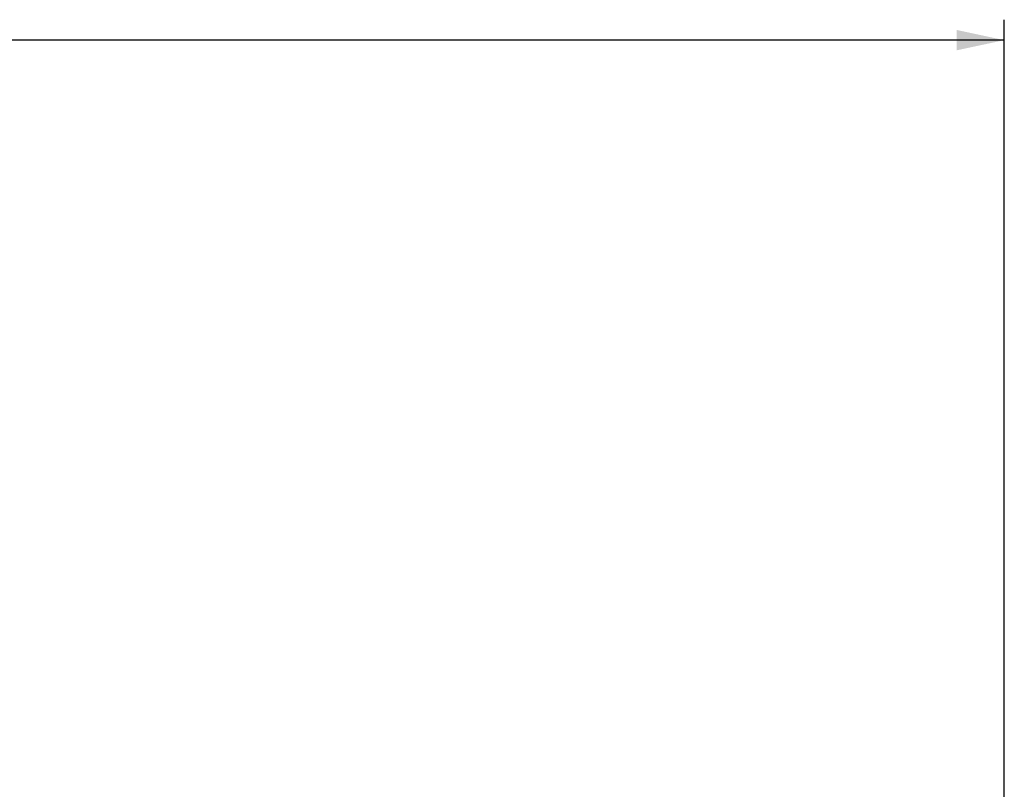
# Model space of a CAD drawing. Header units: millimetres. Extents: x 0 to 1189, y 0 to 841.
# Tile 51 of 64: x 345 to 417, y 593 to 650. Entities that reach past the tile are written whole.
import ezdxf

# ---------------------------------------------------------------- set-up
doc = ezdxf.new("R2010")
doc.units = ezdxf.units.MM
doc.header["$LTSCALE"] = 65.395
doc.layers.get('0').update_dxf_attribs({"linetype": 'CONTINUOUS'})
doc.layers.add('NC500E-FIE-S-SYSTEDXF_DIMENSION', color=7, linetype='CONTINUOUS')
doc.styles.get("Standard").update_dxf_attribs({"font": 'txt', "width": 0.85})
doc.dimstyles.new('DIMSTYLE_4', dxfattribs={"dimtxt": 15, "dimasz": 3.5, "dimexe": 1.5, "dimexo": 1, "dimgap": 3.75, "dimtad": 1, "dimdec": 0, "dimzin": 0, "dimdsep": 46, "dimtxsty": 'STANDARD', "dimblk": '_FILLED', "dimblk1": '_FILLED', "dimblk2": '_FILLED', "dimcen": 0.09, "dimazin": 0, "dimtp": 0.5, "dimtm": 0.5, "dimtfac": 1, "dimtdec": 0, "dimtofl": 0, "dimtmove": 0, "dimatfit": 3, "dimldrblk": '_FILLED', "dimfxl": 1, "dimtolj": 1, "dimtzin": 0, "dimarcsym": 0})

# ---------------------------------------------------------------- blocks, each defined once
blk = doc.blocks.new('_FILLED')
at = {"color": 0, "linetype": 'ByBlock'}
blk.add_solid([(0, 0), (-1, 0.214), (-1, -0.214)], dxfattribs=at)
blk = doc.blocks.new('*D10')
at = {"layer": 'NC500E-FIE-S-SYSTEDXF_DIMENSION', "color": 2, "linetype": 'Continuous'}
for p, q in [((16.723, 588.071), (16.723, 649.752)), ((416.723, 588.071), (416.723, 649.752)), ((16.723, 648.252), (216.723, 648.252)), ((416.723, 648.252), (216.723, 648.252))]:
    blk.add_line(p, q, dxfattribs=at)
at = {"layer": 'NC500E-FIE-S-SYSTEDXF_DIMENSION', "color": 2, "linetype": 'Continuous', "xscale": 3.5, "yscale": 3.5, "zscale": 3.5, "rotation": 180}
blk.add_blockref('_FILLED', (16.723, 648.252), dxfattribs=at)
at = {"layer": 'NC500E-FIE-S-SYSTEDXF_DIMENSION', "color": 2, "linetype": 'Continuous', "xscale": 3.5, "yscale": 3.5, "zscale": 3.5}
blk.add_blockref('_FILLED', (416.723, 648.252), dxfattribs=at)

msp = doc.modelspace()

# ---------------------------------------------------------------- dimensions: what is measured, and where the dimension line sits
at = {"layer": 'NC500E-FIE-S-SYSTEDXF_DIMENSION', "color": 2, "linetype": 'Continuous'}
dim = msp.add_linear_dim(base=(416.723, 648.252), p1=(16.723, 587.071), p2=(416.723, 587.071), dimstyle='DIMSTYLE_4', dxfattribs=at)
dim.commit()
dim.dimension.update_dxf_attribs({"geometry": '*D10', "text_midpoint": (197.598, 648.252), "dimtype": 160})

doc.saveas('drawing.dxf')
